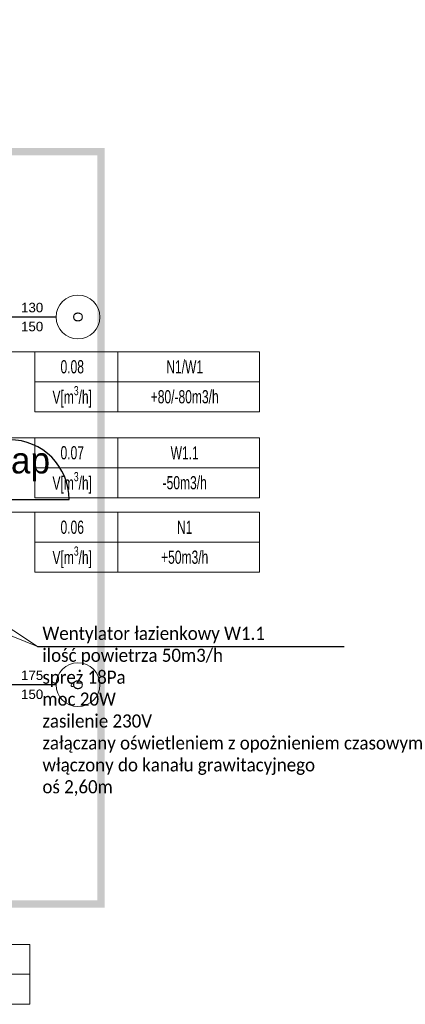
# Model space of a CAD drawing. Header units: millimetres. Extents: x -40063 to 512011, y 350190 to 687060.
# Tile 200 of 256: x 178585 to 183864, y 601777 to 615259. Entities that reach past the tile are written whole.
import ezdxf

# ---------------------------------------------------------------- set-up
doc = ezdxf.new("R2010")
doc.units = ezdxf.units.MM
doc.linetypes.add('DASHDOT', pattern=[1, 0.5, -0.25, 0, -0.25])
for name, color, linetype, lineweight in [('_IS_WM_OPIS', 7, 'Continuous', 9), ('FLUID-BILANSE', 150, 'Continuous', 18), ('J_zakres opracowania', 226, 'DASHDOT', 30)]:
    doc.layers.add(name, color=color, linetype=linetype, lineweight=lineweight)
for name, color, linetype in [('IS_WM_OPIS', 7, 'Continuous'), ('J_opis pomieszczeń', 8, 'Continuous'), ('Konstrukcja - Ściany zew', 8, 'Continuous'), ('X_ref', 8, 'Continuous')]:
    doc.layers.add(name, color=color, linetype=linetype)
doc.styles.add('ARIAL NARROW', font='ARIALN.TTF', dxfattribs={"width": 0.8})
doc.styles.add('GENERATED_STYLE_1', font='arial.ttf')
doc.styles.add('GENERATED_STYLE_2', font='txt')
doc.styles.get("Standard").update_dxf_attribs({"font": 'arial.ttf'})

# ---------------------------------------------------------------- blocks, each defined once
blk = doc.blocks.new('fdgdfg')
at = {"layer": 'Konstrukcja - Ściany zew', "linetype": 'Continuous'}
for p, q in [((-164600, 454800), (-166009, 454800)), ((-165240, 452300), (-164420, 452300)), ((-164600, 449765), (-166009, 449765))]:
    blk.add_line(p, q, dxfattribs=at)
at = {"layer": 'Konstrukcja - Ściany zew', "color": 251, "linetype": 'Continuous', "lineweight": 13}
for centre, start, end in [((-164300, 454800), 90, 270), ((-164300, 454800), 270, 90), ((-164300, 449765), 90, 270), ((-164300, 449765), 270, 90)]:
    blk.add_arc(centre, 300, start, end, dxfattribs=at)
at = {"layer": 'Konstrukcja - Ściany zew', "linetype": 'Continuous'}
blk.add_arc((-165240, 452300), 820, 0, 90, dxfattribs=at)
at = {"layer": 'J_opis pomieszczeń', "linetype": 'Continuous', "style": 'GENERATED_STYLE_2'}
blk.add_text('wiatrołap', height=360, dxfattribs=at).set_placement((-166609, 452658))
at = {"layer": 'Konstrukcja - Ściany zew', "char_height": 130, "attachment_point": 7, "style": 'GENERATED_STYLE_1'}
for s, insert in [('{130}', (-165079, 454863)), ('{150}', (-165079, 454603)), ('{175}', (-165079, 449828)), ('{150}', (-165079, 449568))]:
    blk.add_mtext(s, dxfattribs=dict(at, insert=insert))
at = {"layer": 'Konstrukcja - Ściany zew', "char_height": 130, "attachment_point": 7, "rotation": 90, "style": 'GENERATED_STYLE_1'}
for insert in [(-164233, 454730), (-164233, 449695)]:
    blk.add_mtext('{O}', dxfattribs=dict(at, insert=insert))

msp = doc.modelspace()

# ---------------------------------------------------------------- linework, layer by layer
at = {"layer": '_IS_WM_OPIS', "color": 7}
for points in [[(178827.00699, 606676.32676), (172792.3447, 610671.5303)], [(178827.00699, 606676.32676), (173542.3447, 608818.48106)]]:
    msp.add_lwpolyline(points, dxfattribs=at)
at = {"layer": 'FLUID-BILANSE'}
for p, q in [((177291.46336, 610710.52062), (178790.83127, 610710.52062)), ((174911.46336, 609533.31542), (178790.83127, 609533.31542)), ((177291.46336, 608513.63898), (178790.83127, 608513.63898))]:
    msp.add_line(p, q, dxfattribs=at)
for points in [[(178790.83127, 610299.94782), (178790.83127, 610710.52062), (179929.37183, 610710.52062), (179929.37183, 610299.94782)], [(179929.37183, 610299.94782), (179929.37183, 610710.52062), (181870.12727, 610710.52062), (181870.12727, 610299.94782)], [(178790.83127, 609889.37502), (178790.83127, 610299.94782), (179929.37183, 610299.94782), (179929.37183, 609889.37502)], [(179929.37183, 609889.37502), (179929.37183, 610299.94782), (181870.12727, 610299.94782), (181870.12727, 609889.37502)], [(178790.83127, 609122.74262), (178790.83127, 609533.31542), (179929.37183, 609533.31542), (179929.37183, 609122.74262)], [(179929.37183, 609122.74262), (179929.37183, 609533.31542), (181870.12727, 609533.31542), (181870.12727, 609122.74262)], [(178790.83127, 608712.16982), (178790.83127, 609122.74262), (179929.37183, 609122.74262), (179929.37183, 608712.16982)], [(179929.37183, 608712.16982), (179929.37183, 609122.74262), (181870.12727, 609122.74262), (181870.12727, 608712.16982)], [(178790.83127, 608103.06618), (178790.83127, 608513.63898), (179929.37183, 608513.63898), (179929.37183, 608103.06618)], [(179929.37183, 608103.06618), (179929.37183, 608513.63898), (181870.12727, 608513.63898), (181870.12727, 608103.06618)], [(178790.83127, 607692.49338), (178790.83127, 608103.06618), (179929.37183, 608103.06618), (179929.37183, 607692.49338)], [(179929.37183, 607692.49338), (179929.37183, 608103.06618), (181870.12727, 608103.06618), (181870.12727, 607692.49338)], [(176783.10858, 602187.74476), (176783.10858, 602598.31756), (178723.86402, 602598.31756), (178723.86402, 602187.74476)], [(176783.10858, 601777.17196), (176783.10858, 602187.74476), (178723.86402, 602187.74476), (178723.86402, 601777.17196)]]:
    msp.add_lwpolyline(points, close=True, dxfattribs=at)
at = {"layer": 'IS_WM_OPIS', "color": 6}
msp.add_lwpolyline([(178827.00699, 606676.32676), (183029.34804, 606676.32676)], dxfattribs=at)
at = {"layer": 'J_zakres opracowania', "ltscale": 1000, "const_width": 100}
msp.add_lwpolyline([(145238.97833, 603150.87452), (179698.13773, 603150.87452), (179698.13773, 613450.86815), (168198.34775, 613450.86815), (168198.34775, 623228.22314), (179787.48799, 623228.22314), (179787.48799, 655328.15213), (172267.92013, 655328.15213), (172267.92013, 661215.50192), (178887.83809, 661215.50192), (178887.83809, 667165.49127), (169238.45678, 667165.49127), (169238.45678, 670965.36364), (139342.26689, 670965.36364), (139342.26689, 660371.72463), (168578.26628, 660371.72463), (168578.26628, 636879.36656), (155218.96566, 636879.36656), (155218.96566, 616919.40233), (145238.97833, 616919.40233), (145238.97833, 603150.87452)], dxfattribs=at)

# ---------------------------------------------------------------- block references
at = {"layer": 'X_ref'}
msp.add_blockref('fdgdfg', (343682.59614, 156387.58931), dxfattribs=at)

# ---------------------------------------------------------------- texts
at = {"layer": 'FLUID-BILANSE', "char_height": 180, "attachment_point": 5, "style": 'ARIAL NARROW'}
for s, insert, width in [('0.08', (179304.04727, 610505.23422), 1026.432), ('N1/W1', (180843.69527, 610505.23422), 2052.864), ('\\A1;V[m\\H0.7x;\\S3^ ;\\H1.4286x;/h]', (179304.04727, 610094.66142), 1026.432), ('+80/-80m3/h', (180843.69527, 610094.66142), 2052.864), ('0.07', (179304.04727, 609328.02902), 1026.432), ('W1.1', (180843.69527, 609328.02902), 2052.864), ('\\A1;V[m\\H0.7x;\\S3^ ;\\H1.4286x;/h]', (179304.04727, 608917.45622), 1026.432), ('-50m3/h', (180843.69527, 608917.45622), 2052.864), ('0.06', (179304.04727, 608308.35258), 1026.432), ('N1', (180843.69527, 608308.35258), 2052.864), ('\\A1;V[m\\H0.7x;\\S3^ ;\\H1.4286x;/h]', (179304.04727, 607897.77978), 1026.432), ('+50m3/h', (180843.69527, 607897.77978), 2052.864)]:
    msp.add_mtext(s, dxfattribs=dict(at, insert=insert, width=width))
at = {"layer": 'IS_WM_OPIS', "insert": (178895.98138, 606946.42133), "char_height": 179.9999966, "width": 5935.9201341, "attachment_point": 1, "rotation": 0.000000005}
msp.add_mtext('\\fCalibri|b0|i0|c238;Wentylator łazienkowy W1.1\\Pilość powietrza 50m3/h\\Pspręż 18Pa\\Pmoc 20W\\Pzasilenie 230V\\Pzałączany oświetleniem z opożnieniem czasowym\\Pwłączony do kanału grawitacyjnego\\Poś 2,60m', dxfattribs=at)

doc.saveas('drawing.dxf')
